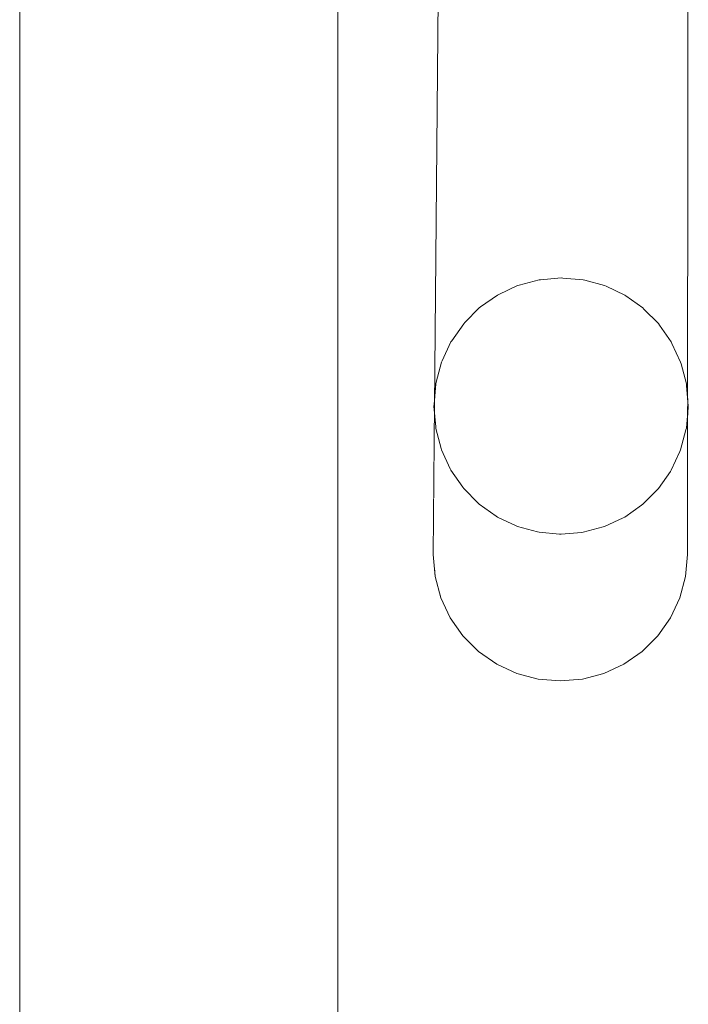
# Model space of a CAD drawing. Header units: millimetres. Extents: x 126830 to 197420, y -10585 to 21156.
# Tile 74 of 100: x 187742 to 187847, y 8749 to 8903. Entities that reach past the tile are written whole.
import ezdxf

# ---------------------------------------------------------------- set-up
doc = ezdxf.new("R2010")
doc.units = ezdxf.units.MM
doc.header["$MEASUREMENT"] = 0
doc.linetypes.add('Wipeout_Contour', pattern=[1000, 0, -1000])
doc.layers.add('Výplně - Povrchové', color=7, linetype='Continuous')
doc.layers.add('Výplně – Řezové', color=7, linetype='Continuous')

msp = doc.modelspace()

# ---------------------------------------------------------------- wipeouts: each hides what was drawn before it
at = {"color": 254, "linetype": 'Wipeout_Contour', "lineweight": 0, "ltscale": 751949.995734}
msp.add_wipeout([(187792.35, 8972.21), (187792.35, 8142.67), (187791.97, 8142.67), (187791.97, 8972.74)], dxfattribs=at).dxf.layer = 'Výplně - Povrchové'
at = {"color": 254, "linetype": 'Wipeout_Contour', "lineweight": 0, "ltscale": 5262344.701453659}
msp.add_wipeout([(187754.86, 8959.02), (187754.86, 8428.69), (187754.49, 8428.15), (187753.38, 8425.76), (187752.71, 8423.22), (187752.48, 8420.59), (187752.36, 8399.37), (187752.59, 8396.77), (187753.27, 8394.28), (187754.39, 8391.96), (187754.39, 8391.97), (187754.86, 8391.32), (187754.86, 8227.22), (187754.49, 8226.68), (187753.38, 8224.29), (187752.71, 8221.75), (187752.48, 8219.12), (187752.36, 8197.9), (187752.59, 8195.3), (187753.27, 8192.81), (187754.39, 8190.49), (187754.39, 8190.5), (187754.86, 8189.85), (187754.86, 8142.67), (187751.29, 8142.67), (187751.29, 8962.53), (187752.04, 8961.51), (187754.51, 8959.24)], dxfattribs=at).dxf.layer = 'Výplně - Povrchové'
at = {"color": 254, "linetype": 'Wipeout_Contour', "lineweight": 0, "ltscale": 1127798.380118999}
msp.add_wipeout([(187767.37, 8435.69), (187764.87, 8435.47), (187763.03, 8434.97), (187763.03, 8955.46), (187763.89, 8955.23), (187767.37, 8954.96)], dxfattribs=at).dxf.layer = 'Výplně - Povrchové'
at = {"color": 254, "linetype": 'Wipeout_Contour', "lineweight": 0, "ltscale": 564045.491964}
msp.add_wipeout([(187807.78, 8839.2), (187807.66, 8815.9), (187807.76, 8839.45)], dxfattribs=at).dxf.layer = 'Výplně - Povrchové'
at = {"color": 254, "linetype": 'Wipeout_Contour', "lineweight": 0, "ltscale": 564163.801979}
msp.add_wipeout([(187847.18, 8839.21), (187847.05, 8815.9), (187847.11, 8838.97)], dxfattribs=at).dxf.layer = 'Výplně - Povrchové'
at = {"color": 254, "linetype": 'Wipeout_Contour', "lineweight": 0, "ltscale": 564048.006219}
msp.add_wipeout([(187808.62, 8836.05), (187808.69, 8835.81), (187808.56, 8812.56)], dxfattribs=at).dxf.layer = 'Výplně - Povrchové'
at = {"color": 254, "linetype": 'Wipeout_Contour', "lineweight": 0, "ltscale": 564160.896546}
msp.add_wipeout([(187846.27, 8835.81), (187846.15, 8812.56), (187846.17, 8835.59)], dxfattribs=at).dxf.layer = 'Výplně - Povrchové'
at = {"color": 254, "linetype": 'Wipeout_Contour', "lineweight": 0, "ltscale": 564052.248004}
msp.add_wipeout([(187810.06, 8832.85), (187810.16, 8832.63), (187810.03, 8809.42)], dxfattribs=at).dxf.layer = 'Výplně - Povrchové'
at = {"color": 254, "linetype": 'Wipeout_Contour', "lineweight": 0, "ltscale": 564156.105172}
msp.add_wipeout([(187844.8, 8832.63), (187844.67, 8809.42), (187844.66, 8832.43)], dxfattribs=at).dxf.layer = 'Výplně - Povrchové'
at = {"color": 254, "linetype": 'Wipeout_Contour', "lineweight": 0, "ltscale": 564057.904672}
msp.add_wipeout([(187812.02, 8829.95), (187812.16, 8829.75), (187812.03, 8806.59)], dxfattribs=at).dxf.layer = 'Výplně - Povrchové'
at = {"color": 254, "linetype": 'Wipeout_Contour', "lineweight": 0, "ltscale": 564149.507275}
msp.add_wipeout([(187842.63, 8829.58), (187842.8, 8829.75), (187842.67, 8806.59)], dxfattribs=at).dxf.layer = 'Výplně - Povrchové'
at = {"color": 254, "linetype": 'Wipeout_Contour', "lineweight": 0, "ltscale": 564064.738926}
msp.add_wipeout([(187814.45, 8827.44), (187814.62, 8827.27), (187814.5, 8804.14)], dxfattribs=at).dxf.layer = 'Výplně - Povrchové'
at = {"color": 254, "linetype": 'Wipeout_Contour', "lineweight": 0, "ltscale": 564141.646058}
msp.add_wipeout([(187840.14, 8827.13), (187840.34, 8827.27), (187840.21, 8804.14)], dxfattribs=at).dxf.layer = 'Výplně - Povrchové'
at = {"color": 254, "linetype": 'Wipeout_Contour', "lineweight": 0, "ltscale": 564072.88546}
msp.add_wipeout([(187817.48, 8825.25), (187817.35, 8802.15), (187817.28, 8825.39)], dxfattribs=at).dxf.layer = 'Výplně - Povrchové'
at = {"color": 254, "linetype": 'Wipeout_Contour', "lineweight": 0, "ltscale": 564132.725968}
msp.add_wipeout([(187837.26, 8825.15), (187837.48, 8825.26), (187837.35, 8802.15)], dxfattribs=at).dxf.layer = 'Výplně - Povrchové'
at = {"color": 254, "linetype": 'Wipeout_Contour', "lineweight": 0, "ltscale": 564082.0623}
msp.add_wipeout([(187820.42, 8823.87), (187820.64, 8823.77), (187820.51, 8800.69)], dxfattribs=at).dxf.layer = 'Výplně - Povrchové'
at = {"color": 254, "linetype": 'Wipeout_Contour', "lineweight": 0, "ltscale": 564091.974784}
msp.add_wipeout([(187824.01, 8822.86), (187823.88, 8799.8), (187823.77, 8822.92)], dxfattribs=at).dxf.layer = 'Výplně - Povrchové'
at = {"color": 254, "linetype": 'Wipeout_Contour', "lineweight": 0, "ltscale": 564102.313874}
msp.add_wipeout([(187827.24, 8822.58), (187827.48, 8822.56), (187827.35, 8799.49)], dxfattribs=at).dxf.layer = 'Výplně - Povrchové'
at = {"color": 254, "linetype": 'Wipeout_Contour', "lineweight": 0, "ltscale": 564112.762131}
msp.add_wipeout([(187830.95, 8822.86), (187830.83, 8799.8), (187830.71, 8822.84)], dxfattribs=at).dxf.layer = 'Výplně - Povrchové'
at = {"color": 254, "linetype": 'Wipeout_Contour', "lineweight": 0, "ltscale": 564123.002096}
msp.add_wipeout([(187834.09, 8823.71), (187834.32, 8823.77), (187834.19, 8800.69)], dxfattribs=at).dxf.layer = 'Výplně - Povrchové'

# ---------------------------------------------------------------- next in the draw order: wipeouts: each hides what was drawn before it
at = {"color": 254, "linetype": 'Wipeout_Contour', "lineweight": 0, "ltscale": 751947.044663}
msp.add_wipeout([(187791.97, 8972.74), (187791.97, 8142.67), (187790.85, 8142.67), (187790.85, 8973.25)], dxfattribs=at).dxf.layer = 'Výplně - Povrchové'
at = {"color": 254, "linetype": 'Wipeout_Contour', "lineweight": 0, "ltscale": 1127706.708315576}
msp.add_wipeout([(187750.04, 8964.17), (187751.29, 8962.53), (187751.29, 8142.67), (187748.21, 8142.67), (187748.21, 8968.48), (187748.57, 8967.18)], dxfattribs=at).dxf.layer = 'Výplně - Povrchové'
at = {"color": 254, "linetype": 'Wipeout_Contour', "lineweight": 0, "ltscale": 1315724.252065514}
msp.add_wipeout([(187763.03, 8434.97), (187762.35, 8434.79), (187759.98, 8433.68), (187758.82, 8432.86), (187758.82, 8956.8), (187760.53, 8956.05), (187763.03, 8955.46)], dxfattribs=at).dxf.layer = 'Výplně - Povrchové'
at = {"color": 254, "linetype": 'Wipeout_Contour', "lineweight": 0, "ltscale": 752059.925296}
msp.add_wipeout([(187807.76, 8839.45), (187807.66, 8815.9), (187807.35, 8819.35), (187807.48, 8842.7)], dxfattribs=at).dxf.layer = 'Výplně - Povrchové'

# ---------------------------------------------------------------- next in the draw order: linework, layer by layer
at = {"color": 1, "linetype": 'Continuous', "lineweight": 18}
msp.add_line((187792.35, 8142.67), (187792.35, 8972.21), dxfattribs=at)

# ---------------------------------------------------------------- next in the draw order: wipeouts: each hides what was drawn before it
at = {"color": 254, "linetype": 'Wipeout_Contour', "lineweight": 0, "ltscale": 1315653.964116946}
msp.add_wipeout([(187748.21, 8142.67), (187745.71, 8142.67), (187745.71, 8973.74), (187747.36, 8974.02), (187747.36, 8973.88), (187747.66, 8970.43), (187748.21, 8968.48)], dxfattribs=at).dxf.layer = 'Výplně - Povrchové'
at = {"color": 254, "linetype": 'Wipeout_Contour', "lineweight": 0, "ltscale": 751941.170053}
msp.add_wipeout([(187790.85, 8973.25), (187790.85, 8142.67), (187789.01, 8142.67), (187789.01, 8973.74)], dxfattribs=at).dxf.layer = 'Výplně - Povrchové'
at = {"color": 254, "linetype": 'Wipeout_Contour', "lineweight": 0, "ltscale": 1315695.832728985}
msp.add_wipeout([(187758.82, 8432.86), (187757.84, 8432.17), (187755.99, 8430.31), (187754.86, 8428.69), (187754.86, 8959.02), (187757.37, 8957.4), (187758.82, 8956.8)], dxfattribs=at).dxf.layer = 'Výplně - Povrchové'
at = {"color": 254, "linetype": 'Wipeout_Contour', "lineweight": 0, "ltscale": 752061.638192}
msp.add_wipeout([(187808.62, 8836.05), (187808.56, 8812.56), (187807.66, 8815.9), (187807.78, 8839.2)], dxfattribs=at).dxf.layer = 'Výplně - Povrchové'

# ---------------------------------------------------------------- next in the draw order: linework, layer by layer
at = {"color": 1, "linetype": 'Continuous', "lineweight": 18}
msp.add_line((187807.35, 8819.35), (187807.66, 8815.9), dxfattribs=at)

# ---------------------------------------------------------------- next in the draw order: wipeouts: each hides what was drawn before it
at = {"color": 254, "linetype": 'Wipeout_Contour', "lineweight": 0, "ltscale": 751760.785712}
msp.add_wipeout([(187745.71, 8142.67), (187743.86, 8142.67), (187743.86, 8973.25), (187745.71, 8973.74)], dxfattribs=at).dxf.layer = 'Výplně - Povrchové'
at = {"color": 254, "linetype": 'Wipeout_Contour', "lineweight": 0, "ltscale": 1315937.46192506}
msp.add_wipeout([(187789.01, 8973.74), (187789.01, 8142.67), (187786.51, 8142.67), (187786.51, 8968.48), (187787.06, 8970.43), (187787.36, 8973.88), (187787.36, 8974.02)], dxfattribs=at).dxf.layer = 'Výplně - Povrchové'
at = {"color": 254, "linetype": 'Wipeout_Contour', "lineweight": 0, "ltscale": 752065.728531}
msp.add_wipeout([(187808.69, 8835.81), (187810.06, 8832.85), (187810.03, 8809.42), (187808.56, 8812.56)], dxfattribs=at).dxf.layer = 'Výplně - Povrchové'

# ---------------------------------------------------------------- next in the draw order: linework, layer by layer
at = {"color": 1, "linetype": 'Continuous', "lineweight": 18}
msp.add_line((187807.66, 8815.9), (187808.56, 8812.56), dxfattribs=at)

# ---------------------------------------------------------------- next in the draw order: wipeouts: each hides what was drawn before it
at = {"color": 254, "linetype": 'Wipeout_Contour', "lineweight": 0, "ltscale": 751754.794399}
msp.add_wipeout([(187743.86, 8142.67), (187742.73, 8142.67), (187742.73, 8972.74), (187743.86, 8973.25)], dxfattribs=at).dxf.layer = 'Výplně - Povrchové'
at = {"color": 254, "linetype": 'Wipeout_Contour', "lineweight": 0, "ltscale": 1127919.012513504}
msp.add_wipeout([(187786.51, 8142.67), (187783.43, 8142.67), (187783.43, 8962.53), (187784.68, 8964.17), (187786.15, 8967.18), (187786.51, 8968.48)], dxfattribs=at).dxf.layer = 'Výplně - Povrchové'
at = {"color": 254, "linetype": 'Wipeout_Contour', "lineweight": 0, "ltscale": 752072.076673}
msp.add_wipeout([(187812.03, 8806.59), (187810.03, 8809.42), (187810.16, 8832.63), (187812.02, 8829.95)], dxfattribs=at).dxf.layer = 'Výplně - Povrchové'

# ---------------------------------------------------------------- next in the draw order: linework, layer by layer
at = {"color": 1, "linetype": 'Continuous', "lineweight": 18}
msp.add_line((187808.56, 8812.56), (187810.03, 8809.42), dxfattribs=at)

# ---------------------------------------------------------------- next in the draw order: wipeouts: each hides what was drawn before it
at = {"color": 254, "linetype": 'Wipeout_Contour', "lineweight": 0, "ltscale": 751751.720988}
msp.add_wipeout([(187742.73, 8972.74), (187742.73, 8142.67), (187742.35, 8142.67), (187742.35, 8972.21)], dxfattribs=at).dxf.layer = 'Výplně - Povrchové'
at = {"color": 254, "linetype": 'Wipeout_Contour', "lineweight": 0, "ltscale": 4887200.295720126}
msp.add_wipeout([(187783.43, 8962.53), (187783.43, 8142.67), (187779.86, 8142.67), (187779.86, 8189.85), (187780.35, 8190.52), (187781.46, 8192.81), (187782.14, 8195.3), (187782.36, 8197.9), (187782.48, 8219.12), (187782.25, 8221.75), (187781.57, 8224.29), (187780.47, 8226.68), (187779.86, 8227.55), (187779.86, 8391.32), (187780.35, 8391.99), (187781.46, 8394.28), (187782.14, 8396.77), (187782.36, 8399.37), (187782.48, 8420.59), (187782.25, 8423.22), (187781.57, 8425.76), (187780.47, 8428.15), (187779.86, 8429.02), (187779.86, 8959.02), (187780.22, 8959.24), (187782.68, 8961.51)], dxfattribs=at).dxf.layer = 'Výplně - Povrchové'
at = {"color": 254, "linetype": 'Wipeout_Contour', "lineweight": 0, "ltscale": 752080.488289}
msp.add_wipeout([(187814.5, 8804.14), (187812.03, 8806.59), (187812.16, 8829.75), (187814.45, 8827.44)], dxfattribs=at).dxf.layer = 'Výplně - Povrchové'

# ---------------------------------------------------------------- next in the draw order: linework, layer by layer
at = {"color": 1, "linetype": 'Continuous', "lineweight": 18}
for p, q in [((187742.35, 8142.67), (187742.35, 8972.21)), ((187810.03, 8809.42), (187812.03, 8806.59))]:
    msp.add_line(p, q, dxfattribs=at)

# ---------------------------------------------------------------- next in the draw order: wipeouts: each hides what was drawn before it
at = {"color": 254, "linetype": 'Wipeout_Contour', "lineweight": 0, "ltscale": 1315842.390615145}
msp.add_wipeout([(187779.86, 8429.02), (187778.97, 8430.31), (187777.12, 8432.17), (187775.92, 8433.02), (187775.92, 8956.8), (187777.37, 8957.4), (187779.86, 8959.02)], dxfattribs=at).dxf.layer = 'Výplně - Povrchové'
at = {"color": 254, "linetype": 'Wipeout_Contour', "lineweight": 0, "ltscale": 752090.685716}
msp.add_wipeout([(187817.35, 8802.15), (187814.5, 8804.14), (187814.62, 8827.27), (187817.28, 8825.39)], dxfattribs=at).dxf.layer = 'Výplně - Povrchové'

# ---------------------------------------------------------------- next in the draw order: linework, layer by layer
at = {"color": 1, "linetype": 'Continuous', "lineweight": 18}
msp.add_line((187812.03, 8806.59), (187814.5, 8804.14), dxfattribs=at)

# ---------------------------------------------------------------- next in the draw order: wipeouts: each hides what was drawn before it
at = {"color": 254, "linetype": 'Wipeout_Contour', "lineweight": 0, "ltscale": 1315814.610923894}
msp.add_wipeout([(187774.21, 8956.05), (187775.92, 8956.8), (187775.92, 8433.02), (187774.98, 8433.68), (187772.61, 8434.79), (187771.71, 8435.04), (187771.71, 8955.46)], dxfattribs=at).dxf.layer = 'Výplně - Povrchové'
at = {"color": 254, "linetype": 'Wipeout_Contour', "lineweight": 0, "ltscale": 752102.363811}
msp.add_wipeout([(187820.51, 8800.69), (187817.35, 8802.15), (187817.48, 8825.25), (187820.42, 8823.87)], dxfattribs=at).dxf.layer = 'Výplně - Povrchové'

# ---------------------------------------------------------------- next in the draw order: linework, layer by layer
at = {"color": 1, "linetype": 'Continuous', "lineweight": 18}
msp.add_line((187814.5, 8804.14), (187817.35, 8802.15), dxfattribs=at)

# ---------------------------------------------------------------- next in the draw order: wipeouts: each hides what was drawn before it
at = {"color": 254, "linetype": 'Wipeout_Contour', "lineweight": 0, "ltscale": 1315784.399996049}
msp.add_wipeout([(187770.84, 8955.23), (187771.71, 8955.46), (187771.71, 8435.04), (187770.08, 8435.47), (187767.48, 8435.7), (187767.37, 8435.69), (187767.37, 8954.96)], dxfattribs=at).dxf.layer = 'Výplně - Povrchové'
at = {"color": 254, "linetype": 'Wipeout_Contour', "lineweight": 0, "ltscale": 752115.169832}
msp.add_wipeout([(187823.88, 8799.8), (187820.51, 8800.69), (187820.64, 8823.77), (187823.77, 8822.92)], dxfattribs=at).dxf.layer = 'Výplně - Povrchové'

# ---------------------------------------------------------------- next in the draw order: linework, layer by layer
at = {"color": 1, "linetype": 'Continuous', "lineweight": 18}
msp.add_line((187817.35, 8802.15), (187820.51, 8800.69), dxfattribs=at)

# ---------------------------------------------------------------- next in the draw order: wipeouts: each hides what was drawn before it
at = {"color": 254, "linetype": 'Wipeout_Contour', "lineweight": 0, "ltscale": 752128.715702}
msp.add_wipeout([(187827.35, 8799.49), (187823.88, 8799.8), (187824.01, 8822.86), (187827.24, 8822.58)], dxfattribs=at).dxf.layer = 'Výplně - Povrchové'

# ---------------------------------------------------------------- next in the draw order: linework, layer by layer
at = {"color": 1, "linetype": 'Continuous', "lineweight": 18}
msp.add_line((187820.51, 8800.69), (187823.88, 8799.8), dxfattribs=at)

# ---------------------------------------------------------------- next in the draw order: wipeouts: each hides what was drawn before it
at = {"color": 254, "linetype": 'Wipeout_Contour', "lineweight": 0, "ltscale": 752142.590301}
msp.add_wipeout([(187830.83, 8799.8), (187827.35, 8799.49), (187827.48, 8822.56), (187830.71, 8822.84)], dxfattribs=at).dxf.layer = 'Výplně - Povrchové'

# ---------------------------------------------------------------- next in the draw order: linework, layer by layer
at = {"color": 1, "linetype": 'Continuous', "lineweight": 18}
msp.add_line((187823.88, 8799.8), (187827.35, 8799.49), dxfattribs=at)

# ---------------------------------------------------------------- next in the draw order: wipeouts: each hides what was drawn before it
at = {"color": 254, "linetype": 'Wipeout_Contour', "lineweight": 0, "ltscale": 752156.372054}
msp.add_wipeout([(187834.19, 8800.69), (187830.83, 8799.8), (187830.95, 8822.86), (187834.09, 8823.71)], dxfattribs=at).dxf.layer = 'Výplně - Povrchové'

# ---------------------------------------------------------------- next in the draw order: linework, layer by layer
at = {"color": 1, "linetype": 'Continuous', "lineweight": 18}
msp.add_line((187827.35, 8799.49), (187830.83, 8799.8), dxfattribs=at)

# ---------------------------------------------------------------- next in the draw order: wipeouts: each hides what was drawn before it
at = {"color": 254, "linetype": 'Wipeout_Contour', "lineweight": 0, "ltscale": 752169.641724}
msp.add_wipeout([(187837.35, 8802.15), (187834.19, 8800.69), (187834.32, 8823.77), (187837.26, 8825.15)], dxfattribs=at).dxf.layer = 'Výplně - Povrchové'

# ---------------------------------------------------------------- next in the draw order: linework, layer by layer
at = {"color": 1, "linetype": 'Continuous', "lineweight": 18}
msp.add_line((187830.83, 8799.8), (187834.19, 8800.69), dxfattribs=at)

# ---------------------------------------------------------------- next in the draw order: wipeouts: each hides what was drawn before it
at = {"color": 254, "linetype": 'Wipeout_Contour', "lineweight": 0, "ltscale": 752181.995112}
msp.add_wipeout([(187840.21, 8804.14), (187837.35, 8802.15), (187837.48, 8825.26), (187840.14, 8827.13)], dxfattribs=at).dxf.layer = 'Výplně - Povrchové'

# ---------------------------------------------------------------- next in the draw order: linework, layer by layer
at = {"color": 1, "linetype": 'Continuous', "lineweight": 18}
msp.add_line((187834.19, 8800.69), (187837.35, 8802.15), dxfattribs=at)

# ---------------------------------------------------------------- next in the draw order: wipeouts: each hides what was drawn before it
at = {"color": 254, "linetype": 'Wipeout_Contour', "lineweight": 0, "ltscale": 752193.05474}
msp.add_wipeout([(187842.67, 8806.59), (187840.21, 8804.14), (187840.34, 8827.27), (187842.63, 8829.58)], dxfattribs=at).dxf.layer = 'Výplně - Povrchové'

# ---------------------------------------------------------------- next in the draw order: linework, layer by layer
at = {"color": 1, "linetype": 'Continuous', "lineweight": 18}
msp.add_line((187837.35, 8802.15), (187840.21, 8804.14), dxfattribs=at)

# ---------------------------------------------------------------- next in the draw order: wipeouts: each hides what was drawn before it
at = {"color": 254, "linetype": 'Wipeout_Contour', "lineweight": 0, "ltscale": 752202.479871}
msp.add_wipeout([(187844.67, 8809.42), (187842.67, 8806.59), (187842.8, 8829.75), (187844.66, 8832.43)], dxfattribs=at).dxf.layer = 'Výplně - Povrchové'

# ---------------------------------------------------------------- next in the draw order: linework, layer by layer
at = {"color": 1, "linetype": 'Continuous', "lineweight": 18}
msp.add_line((187840.21, 8804.14), (187842.67, 8806.59), dxfattribs=at)

# ---------------------------------------------------------------- next in the draw order: wipeouts: each hides what was drawn before it
at = {"color": 254, "linetype": 'Wipeout_Contour', "lineweight": 0, "ltscale": 752210.006307}
msp.add_wipeout([(187844.8, 8832.63), (187846.17, 8835.59), (187846.15, 8812.56), (187844.67, 8809.42)], dxfattribs=at).dxf.layer = 'Výplně - Povrchové'

# ---------------------------------------------------------------- next in the draw order: linework, layer by layer
at = {"color": 1, "linetype": 'Continuous', "lineweight": 18}
msp.add_line((187842.67, 8806.59), (187844.67, 8809.42), dxfattribs=at)

# ---------------------------------------------------------------- next in the draw order: wipeouts: each hides what was drawn before it
at = {"color": 254, "linetype": 'Wipeout_Contour', "lineweight": 0, "ltscale": 752215.406845}
msp.add_wipeout([(187846.27, 8835.81), (187847.11, 8838.97), (187847.05, 8815.9), (187846.15, 8812.56)], dxfattribs=at).dxf.layer = 'Výplně - Povrchové'

# ---------------------------------------------------------------- next in the draw order: linework, layer by layer
at = {"color": 1, "linetype": 'Continuous', "lineweight": 18}
msp.add_line((187844.67, 8809.42), (187846.15, 8812.56), dxfattribs=at)

# ---------------------------------------------------------------- next in the draw order: wipeouts: each hides what was drawn before it
at = {"color": 254, "linetype": 'Wipeout_Contour', "lineweight": 0, "ltscale": 564171.687977}
msp.add_wipeout([(187847.48, 8989.2), (187847.48, 8842.71), (187847.35, 8819.35)], dxfattribs=at).dxf.layer = 'Výplně - Povrchové'

# ---------------------------------------------------------------- next in the draw order: wipeouts: each hides what was drawn before it
at = {"color": 254, "linetype": 'Wipeout_Contour', "lineweight": 0, "ltscale": 752218.51324}
msp.add_wipeout([(187847.46, 8842.46), (187847.35, 8819.35), (187847.05, 8815.9), (187847.18, 8839.21)], dxfattribs=at).dxf.layer = 'Výplně - Povrchové'

# ---------------------------------------------------------------- next in the draw order: linework, layer by layer
at = {"color": 1, "linetype": 'Continuous', "lineweight": 18}
for p, q in [((187847.05, 8815.9), (187847.35, 8819.35)), ((187846.15, 8812.56), (187847.05, 8815.9))]:
    msp.add_line(p, q, dxfattribs=at)

# ---------------------------------------------------------------- next in the draw order: wipeouts: each hides what was drawn before it
at = {"color": 254, "linetype": 'Wipeout_Contour', "lineweight": 0, "ltscale": 13538557.29709013}
msp.add_wipeout([(187847.48, 8842.71), (187847.46, 8842.46), (187847.18, 8839.21), (187847.11, 8838.97), (187846.27, 8835.81), (187846.17, 8835.59), (187844.8, 8832.63), (187844.66, 8832.43), (187842.8, 8829.75), (187842.63, 8829.58), (187840.34, 8827.27), (187840.14, 8827.13), (187837.48, 8825.26), (187837.26, 8825.15), (187834.32, 8823.77), (187834.09, 8823.71), (187830.95, 8822.86), (187830.71, 8822.84), (187827.48, 8822.56), (187827.24, 8822.58), (187824.01, 8822.86), (187823.77, 8822.92), (187820.64, 8823.77), (187820.42, 8823.87), (187817.48, 8825.25), (187817.28, 8825.39), (187814.62, 8827.27), (187814.45, 8827.44), (187812.16, 8829.75), (187812.02, 8829.95), (187810.16, 8832.63), (187810.06, 8832.85), (187808.69, 8835.81), (187808.62, 8836.05), (187807.78, 8839.2), (187807.76, 8839.45), (187807.48, 8842.7), (187807.5, 8842.95), (187807.78, 8846.2), (187807.85, 8846.44), (187808.69, 8849.59), (187808.79, 8849.82), (187810.16, 8852.78), (187810.3, 8852.98), (187812.16, 8855.65), (187812.33, 8855.83), (187814.62, 8858.14), (187814.83, 8858.28), (187817.48, 8860.15), (187817.7, 8860.26), (187820.64, 8861.64), (187820.88, 8861.7), (187824.01, 8862.55), (187824.25, 8862.57), (187827.48, 8862.85), (187827.73, 8862.83), (187830.95, 8862.55), (187831.19, 8862.48), (187834.32, 8861.64), (187834.54, 8861.53), (187837.48, 8860.15), (187837.68, 8860.01), (187840.34, 8858.14), (187840.51, 8857.96), (187842.8, 8855.66), (187842.94, 8855.45), (187844.8, 8852.78), (187844.9, 8852.56), (187846.27, 8849.6), (187846.34, 8849.36), (187847.18, 8846.2), (187847.2, 8845.96)], dxfattribs=at).dxf.layer = 'Výplně – Řezové'

# ---------------------------------------------------------------- next in the draw order: hatches: boundary and pattern name
at = {"layer": 'Výplně – Řezové', "linetype": 'Continuous', "lineweight": 20, "true_color": 0xffaaaa}
h = msp.add_hatch(dxfattribs=at)
h.set_pattern_fill('Kov___ocel_0002', color=21, style=0, pattern_type=2)
h.set_pattern_definition([(45, (40059.53, 0), (-79.54951, 79.54951), []), (45, (40033.01, 26.52), (-79.54951, 79.54951), [])])
h.paths.add_polyline_path([(187847.48, 8842.71), (187847.46, 8842.46), (187847.18, 8839.21), (187847.11, 8838.97), (187846.27, 8835.81), (187846.17, 8835.59), (187844.8, 8832.63), (187844.66, 8832.43), (187842.8, 8829.75), (187842.63, 8829.58), (187840.34, 8827.27), (187840.14, 8827.13), (187837.48, 8825.26), (187837.26, 8825.15), (187834.32, 8823.77), (187834.09, 8823.71), (187830.95, 8822.86), (187830.71, 8822.84), (187827.48, 8822.56), (187827.24, 8822.58), (187824.01, 8822.86), (187823.77, 8822.92), (187820.64, 8823.77), (187820.42, 8823.87), (187817.48, 8825.25), (187817.28, 8825.39), (187814.62, 8827.27), (187814.45, 8827.44), (187812.16, 8829.75), (187812.02, 8829.95), (187810.16, 8832.63), (187810.06, 8832.85), (187808.69, 8835.81), (187808.62, 8836.05), (187807.78, 8839.2), (187807.76, 8839.45), (187807.48, 8842.7), (187807.5, 8842.95), (187807.78, 8846.2), (187807.85, 8846.44), (187808.69, 8849.59), (187808.79, 8849.82), (187810.16, 8852.78), (187810.3, 8852.98), (187812.16, 8855.65), (187812.33, 8855.83), (187814.62, 8858.14), (187814.83, 8858.28), (187817.48, 8860.15), (187817.7, 8860.26), (187820.64, 8861.64), (187820.88, 8861.7), (187824.01, 8862.55), (187824.25, 8862.57), (187827.48, 8862.85), (187827.73, 8862.83), (187830.95, 8862.55), (187831.19, 8862.48), (187834.32, 8861.64), (187834.54, 8861.53), (187837.48, 8860.15), (187837.68, 8860.01), (187840.34, 8858.14), (187840.51, 8857.96), (187842.8, 8855.66), (187842.94, 8855.45), (187844.8, 8852.78), (187844.9, 8852.56), (187846.27, 8849.6), (187846.34, 8849.36), (187847.18, 8846.2), (187847.2, 8845.96)])

# ---------------------------------------------------------------- next in the draw order: linework, layer by layer
at = {"color": 1, "linetype": 'Continuous', "lineweight": 13}
for p, q in [((187847.46, 8989.2), (187847.35, 8819.35)), ((187808.81, 8982.55), (187807.35, 8819.35))]:
    msp.add_line(p, q, dxfattribs=at)
at = {"color": 1, "linetype": 'Continuous', "lineweight": 18, "flags": 128}
msp.add_lwpolyline([(187847.46, 8842.46), (187847.18, 8839.21), (187847.11, 8838.97), (187846.27, 8835.81), (187846.17, 8835.59), (187844.8, 8832.63), (187844.66, 8832.43), (187842.8, 8829.75), (187842.63, 8829.58), (187840.34, 8827.27), (187840.14, 8827.13), (187837.48, 8825.26), (187837.26, 8825.15), (187834.32, 8823.77), (187834.09, 8823.71), (187830.95, 8822.86), (187830.71, 8822.84), (187827.48, 8822.56), (187827.24, 8822.58), (187824.01, 8822.86), (187823.77, 8822.92), (187820.64, 8823.77), (187820.42, 8823.87), (187817.48, 8825.25), (187817.28, 8825.39), (187814.62, 8827.27), (187814.45, 8827.44), (187812.16, 8829.75), (187812.02, 8829.95), (187810.16, 8832.63), (187810.06, 8832.85), (187808.69, 8835.81), (187808.62, 8836.05), (187807.78, 8839.2), (187807.76, 8839.45), (187807.48, 8842.7), (187807.5, 8842.95), (187807.78, 8846.2), (187807.85, 8846.44), (187808.69, 8849.59), (187808.79, 8849.82), (187810.16, 8852.78), (187810.3, 8852.98), (187812.16, 8855.65), (187812.33, 8855.83), (187814.62, 8858.14), (187814.83, 8858.28), (187817.48, 8860.15), (187817.7, 8860.26), (187820.64, 8861.64), (187820.88, 8861.7), (187824.01, 8862.55), (187824.25, 8862.57), (187827.48, 8862.85), (187827.73, 8862.83), (187830.95, 8862.55), (187831.19, 8862.48), (187834.32, 8861.64), (187834.54, 8861.53), (187837.48, 8860.15), (187837.68, 8860.01), (187840.34, 8858.14), (187840.51, 8857.96), (187842.8, 8855.66), (187842.94, 8855.45), (187844.8, 8852.78), (187844.9, 8852.56), (187846.27, 8849.6), (187846.34, 8849.36), (187847.18, 8846.2), (187847.2, 8845.96), (187847.48, 8842.71)], close=True, dxfattribs=at)

doc.saveas('drawing.dxf')
